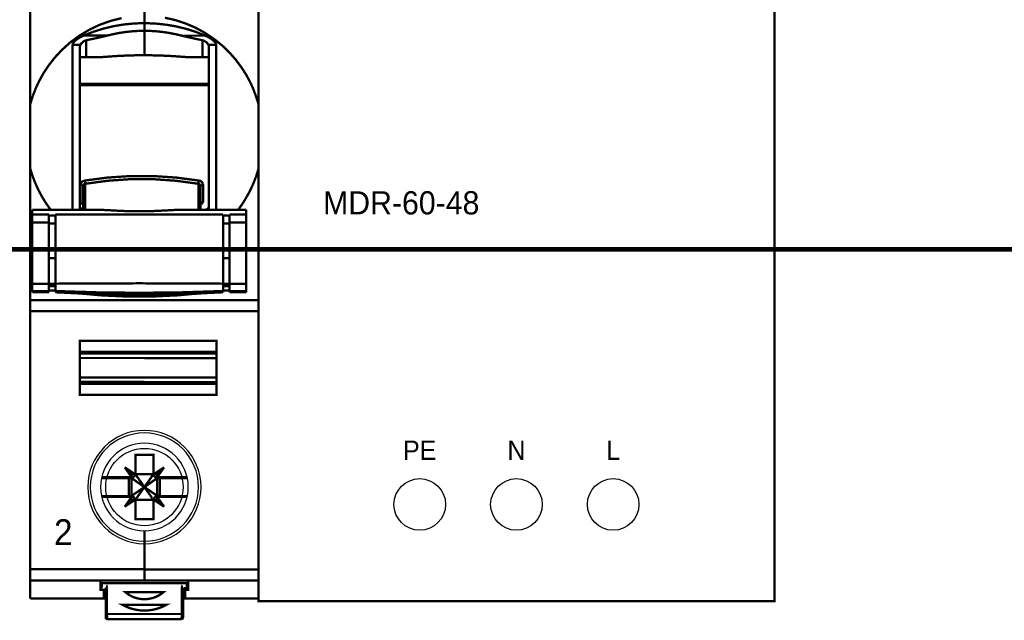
# Model space of a CAD drawing. Header units: millimetres. Extents: x -91 to 1961, y -1152 to 358.
# Tile 7 of 256: x 850 to 873, y -562 to -548. Entities that reach past the tile are written whole.
import ezdxf
from ezdxf import colors
from ezdxf.entities.mleader import LeaderData, LeaderLine
from ezdxf.enums import TextEntityAlignment as Align
from ezdxf.math import Vec2, Vec3

# ---------------------------------------------------------------- set-up
doc = ezdxf.new("R2010")
doc.units = ezdxf.units.MM
doc.header["$MEASUREMENT"] = 0
doc.layers.get('0').update_dxf_attribs({"linetype": 'CONTINUOUS'})
doc.styles.add('ARIAL', font='ARIAL.ttf', dxfattribs={"height": 0.2})

# ---------------------------------------------------------------- blocks, each defined once
blk = doc.blocks.new('PCS15-0')
at = {"color": 7, "linetype": 'Continuous', "const_width": 0.18}
blk.add_lwpolyline([(-8.841, 22.498), (8.859, 22.498), (8.859, -22.502), (-8.841, -22.502), (-8.841, 22.498)], close=True, dxfattribs=at)
for points in [[(0.009, -2.646), (0.009, 1.198)], [(-3.459, -0.289), (-2.621, 0.011)], [(-2.621, 0.011), (-1.757, 0.228)], [(1.604, 0.258), (2.404, 0.076)], [(2.404, 0.076), (3.185, -0.177)], [(-5.038, -1.135), (-4.265, -0.671)], [(-4.717, -1.129), (-3.971, -0.836)], [(-4.265, -0.671), (-3.459, -0.289)], [(-3.971, -0.836), (-3.205, -0.595)], [(-3.205, -0.595), (-2.417, -0.404)], [(-2.417, -0.404), (-1.618, -0.269)], [(-1.437, -0.847), (-1.918, -0.919)], [(-1.618, -0.269), (-0.806, -0.186)], [(-0.953, -0.795), (-1.437, -0.847)], [(-0.472, -0.764), (-0.953, -0.795)], [(-0.806, -0.186), (0.009, -0.159)], [(0.009, -0.754), (-0.472, -0.764)], [(0.009, -0.161), (0.823, -0.189)], [(0.489, -0.766), (0.009, -0.756)], [(0.97, -0.797), (0.489, -0.766)], [(0.823, -0.189), (1.635, -0.271)], [(1.454, -0.849), (0.97, -0.797)], [(1.935, -0.922), (1.454, -0.849)], [(1.635, -0.271), (2.434, -0.407)], [(2.434, -0.407), (3.222, -0.597)], [(3.185, -0.177), (3.954, -0.506)], [(3.222, -0.597), (3.988, -0.838)], [(3.954, -0.506), (4.689, -0.905)], [(3.988, -0.838), (4.734, -1.132)], [(-5.765, -1.676), (-5.038, -1.135)], [(-5.439, -1.603), (-5.496, -1.674)], [(-5.364, -1.527), (-5.439, -1.603)], [(-5.271, -1.449), (-5.364, -1.527)], [(-5.161, -1.369), (-5.271, -1.449)], [(-5.032, -1.288), (-5.161, -1.369)], [(-4.885, -1.208), (-5.032, -1.288)], [(-4.717, -1.129), (-4.885, -1.208)], [(-4.793, -1.643), (-4.762, -1.617)], [(-4.762, -1.617), (-4.729, -1.592)], [(-4.729, -1.592), (-4.695, -1.57)], [(-4.717, -1.129), (-2.889, -1.129)], [(-4.695, -1.57), (-4.66, -1.549)], [(-4.66, -1.549), (-4.621, -1.53)], [(-4.621, -1.53), (-4.581, -1.513)], [(-4.581, -1.513), (-4.54, -1.5)], [(-4.54, -1.5), (-4.499, -1.489)], [(-3.914, -1.364), (-4.499, -1.489)], [(-4.499, -1.489), (-4.499, -2.795)], [(-3.379, -1.247), (-3.914, -1.364)], [(-3.134, -1.19), (-3.379, -1.247)], [(-2.889, -1.129), (-3.134, -1.19)], [(-2.406, -1.014), (-2.889, -1.129)], [(-1.918, -0.919), (-2.406, -1.014)], [(2.423, -1.017), (1.935, -0.922)], [(2.906, -1.132), (2.423, -1.017)], [(2.906, -1.132), (4.734, -1.132)], [(3.151, -1.193), (2.906, -1.132)], [(3.397, -1.249), (3.151, -1.193)], [(3.932, -1.367), (3.397, -1.249)], [(4.516, -1.491), (3.932, -1.367)], [(4.516, -1.491), (4.516, -2.798)], [(4.571, -1.506), (4.516, -1.491)], [(4.625, -1.527), (4.571, -1.506)], [(4.677, -1.552), (4.625, -1.527)], [(4.727, -1.582), (4.677, -1.552)], [(4.689, -0.905), (5.399, -1.379)], [(4.769, -1.612), (4.727, -1.582)], [(4.734, -1.132), (4.902, -1.21)], [(4.81, -1.644), (4.769, -1.612)], [(4.902, -1.21), (5.049, -1.291)], [(5.049, -1.291), (5.178, -1.371)], [(5.178, -1.371), (5.288, -1.451)], [(5.288, -1.451), (5.381, -1.53)], [(5.381, -1.53), (5.456, -1.605)], [(5.399, -1.379), (6.062, -1.917)], [(5.456, -1.605), (5.513, -1.677)], [(-6.973, -2.871), (-6.416, -2.265)], [(-6.416, -2.265), (-5.765, -1.676)], [(-5.564, -1.825), (-5.566, -1.851)], [(-5.566, -1.851), (-5.566, -14.633)], [(-4.959, -1.851), (-5.566, -1.851)], [(-5.559, -1.799), (-5.564, -1.825)], [(-5.549, -1.769), (-5.559, -1.799)], [(-5.536, -1.74), (-5.549, -1.769)], [(-5.517, -1.706), (-5.536, -1.74)], [(-5.496, -1.674), (-5.517, -1.706)], [(-4.991, -1.966), (-4.988, -1.942)], [(-4.991, -1.99), (-4.991, -1.966)], [(-4.991, -14.633), (-4.991, -1.99)], [(-4.988, -1.942), (-4.983, -1.919)], [(-4.983, -1.919), (-4.977, -1.896)], [(-4.977, -1.896), (-4.969, -1.873)], [(-4.969, -1.873), (-4.959, -1.851)], [(-4.959, -1.851), (-4.945, -1.825)], [(-4.945, -1.825), (-4.929, -1.799)], [(-4.929, -1.799), (-4.894, -1.749)], [(-4.894, -1.749), (-4.871, -1.721)], [(-4.871, -1.721), (-4.846, -1.693)], [(-4.846, -1.693), (-4.793, -1.643)], [(4.848, -1.68), (4.81, -1.644)], [(4.883, -1.718), (4.848, -1.68)], [(4.91, -1.75), (4.883, -1.718)], [(4.934, -1.783), (4.91, -1.75)], [(4.956, -1.818), (4.934, -1.783)], [(4.976, -1.854), (4.956, -1.818)], [(4.976, -1.854), (5.583, -1.854)], [(4.976, -1.854), (4.986, -1.876)], [(4.986, -1.876), (4.994, -1.899)], [(4.994, -1.899), (5, -1.921)], [(5, -1.921), (5.005, -1.945)], [(5.005, -1.945), (5.008, -1.968)], [(5.008, -1.968), (5.009, -1.992)], [(5.009, -1.992), (5.009, -14.633)], [(5.513, -1.677), (5.534, -1.709)], [(5.534, -1.709), (5.553, -1.742)], [(5.553, -1.742), (5.566, -1.772)], [(5.566, -1.772), (5.576, -1.802)], [(5.576, -1.802), (5.581, -1.828)], [(5.581, -1.828), (5.583, -1.854)], [(5.583, -14.633), (5.583, -1.854)], [(6.062, -1.917), (6.603, -2.441)], [(-7.435, -3.467), (-6.973, -2.871)], [(-3.299, -2.795), (-4.991, -2.795)], [(-2.195, -2.714), (-3.299, -2.795)], [(-1.092, -2.664), (-2.195, -2.714)], [(0.009, -2.644), (-1.092, -2.664)], [(1.114, -2.667), (0.009, -2.646)], [(2.217, -2.717), (1.114, -2.667)], [(3.317, -2.798), (2.217, -2.717)], [(5.009, -2.798), (3.316, -2.798)], [(6.603, -2.441), (7.1, -3.007)], [(7.1, -3.007), (7.525, -3.573)], [(-7.818, -4.05), (-7.435, -3.467)], [(7.525, -3.573), (7.905, -4.17)], [(-8.417, -5.218), (-8.142, -4.631)], [(-8.142, -4.631), (-7.818, -4.05)], [(7.905, -4.17), (8.217, -4.749)], [(-8.649, -5.816), (-8.417, -5.218)], [(5.009, -4.879), (-4.991, -4.879)], [(-4.991, -4.977), (5.009, -4.977)], [(8.217, -4.749), (8.488, -5.348)], [(8.488, -5.348), (8.859, -6.435)], [(-8.841, -6.433), (-8.649, -5.816)], [(-8.673, -11.996), (-8.841, -11.448)], [(8.859, -11.45), (8.666, -12.067)], [(-8.47, -12.532), (-8.673, -11.996)], [(-2.862, -12.143), (-4.62, -12.375)], [(-1.084, -12.024), (-2.862, -12.143)], [(-2.836, -12.388), (-1.075, -12.265)], [(0.701, -12.024), (-1.084, -12.024)], [(-1.075, -12.265), (0.692, -12.265)], [(0.692, -12.265), (2.453, -12.388)], [(2.479, -12.143), (0.701, -12.024)], [(4.237, -12.375), (2.479, -12.143)], [(8.666, -12.067), (8.433, -12.664)], [(-8.199, -13.129), (-8.47, -12.532)], [(-4.938, -12.642), (-4.941, -12.663)], [(-4.941, -12.663), (-4.941, -12.684)], [(-4.941, -14.029), (-4.941, -12.684)], [(-4.925, -12.684), (-4.941, -12.684)], [(-4.933, -12.621), (-4.938, -12.642)], [(-4.927, -12.601), (-4.933, -12.621)], [(-4.918, -12.58), (-4.927, -12.601)], [(-4.909, -12.685), (-4.925, -12.684)], [(-4.908, -12.559), (-4.918, -12.58)], [(-4.893, -12.687), (-4.909, -12.685)], [(-4.896, -12.54), (-4.908, -12.559)], [(-4.883, -12.522), (-4.896, -12.54)], [(-4.878, -12.69), (-4.893, -12.687)], [(-4.867, -12.503), (-4.883, -12.522)], [(-4.863, -12.694), (-4.878, -12.69)], [(-4.85, -12.486), (-4.867, -12.503)], [(-4.849, -12.698), (-4.863, -12.694)], [(-4.832, -12.469), (-4.85, -12.486)], [(-4.835, -12.703), (-4.849, -12.698)], [(-4.821, -12.709), (-4.835, -12.703)], [(-4.813, -12.454), (-4.832, -12.469)], [(-4.81, -12.715), (-4.821, -12.709)], [(-4.792, -12.439), (-4.813, -12.454)], [(-4.799, -12.721), (-4.81, -12.715)], [(-4.788, -12.728), (-4.799, -12.721)], [(-4.769, -12.426), (-4.792, -12.439)], [(-4.778, -12.736), (-4.788, -12.728)], [(-4.77, -12.744), (-4.778, -12.736)], [(-4.763, -12.752), (-4.77, -12.744)], [(-4.746, -12.414), (-4.769, -12.426)], [(-4.757, -12.761), (-4.763, -12.752)], [(-4.751, -12.77), (-4.757, -12.761)], [(-4.747, -12.779), (-4.751, -12.77)], [(-4.744, -12.789), (-4.747, -12.779)], [(-4.722, -12.403), (-4.746, -12.414)], [(-4.742, -12.799), (-4.744, -12.789)], [(-4.741, -12.809), (-4.742, -12.799)], [(-4.738, -12.777), (-4.741, -12.793)], [(-4.741, -12.793), (-4.741, -12.809)], [(-4.741, -14.633), (-4.741, -12.809)], [(-4.734, -12.761), (-4.738, -12.777)], [(-4.729, -12.745), (-4.734, -12.761)], [(-4.722, -12.73), (-4.729, -12.745)], [(-4.697, -12.394), (-4.722, -12.403)], [(-4.714, -12.716), (-4.722, -12.73)], [(-4.705, -12.702), (-4.714, -12.716)], [(-4.694, -12.689), (-4.705, -12.702)], [(-4.672, -12.386), (-4.697, -12.394)], [(-4.683, -12.677), (-4.694, -12.689)], [(-4.67, -12.666), (-4.683, -12.677)], [(-4.646, -12.38), (-4.672, -12.386)], [(-4.657, -12.656), (-4.67, -12.666)], [(-4.642, -12.647), (-4.657, -12.656)], [(-4.62, -12.375), (-4.646, -12.38)], [(-4.628, -12.639), (-4.642, -12.647)], [(-4.612, -12.633), (-4.628, -12.639)], [(-4.62, -12.375), (-4.607, -12.434)], [(-4.597, -12.628), (-4.612, -12.633)], [(-4.607, -12.434), (-4.595, -12.5)], [(-4.581, -12.624), (-4.597, -12.628)], [(-4.595, -12.5), (-4.586, -12.566)], [(-4.586, -12.566), (-4.583, -12.595)], [(-4.583, -12.595), (-4.581, -12.624)], [(-4.581, -12.624), (-2.836, -12.388)], [(-4.581, -14.633), (-4.581, -12.624)], [(2.453, -12.388), (4.198, -12.624)], [(4.2, -12.595), (4.198, -12.624)], [(4.198, -14.633), (4.198, -12.624)], [(4.214, -12.628), (4.198, -12.624)], [(4.203, -12.566), (4.2, -12.595)], [(4.212, -12.5), (4.203, -12.566)], [(4.224, -12.435), (4.212, -12.5)], [(4.23, -12.633), (4.214, -12.628)], [(4.237, -12.375), (4.224, -12.435)], [(4.245, -12.64), (4.23, -12.633)], [(4.264, -12.38), (4.237, -12.375)], [(4.26, -12.647), (4.245, -12.64)], [(4.274, -12.656), (4.26, -12.647)], [(4.291, -12.387), (4.264, -12.38)], [(4.288, -12.666), (4.274, -12.656)], [(4.3, -12.678), (4.288, -12.666)], [(4.317, -12.395), (4.291, -12.387)], [(4.312, -12.69), (4.3, -12.678)], [(4.322, -12.703), (4.312, -12.69)], [(4.342, -12.405), (4.317, -12.395)], [(4.332, -12.717), (4.322, -12.703)], [(4.34, -12.731), (4.332, -12.717)], [(4.347, -12.747), (4.34, -12.731)], [(4.366, -12.415), (4.342, -12.405)], [(4.352, -12.762), (4.347, -12.747)], [(4.355, -12.777), (4.352, -12.762)], [(4.358, -12.793), (4.355, -12.777)], [(4.359, -12.809), (4.358, -12.793)], [(4.361, -12.788), (4.359, -12.798)], [(4.359, -12.798), (4.359, -12.809)], [(4.359, -12.809), (4.359, -14.633)], [(4.365, -12.778), (4.361, -12.788)], [(4.369, -12.769), (4.365, -12.778)], [(4.389, -12.427), (4.366, -12.415)], [(4.375, -12.759), (4.369, -12.769)], [(4.382, -12.75), (4.375, -12.759)], [(4.39, -12.741), (4.382, -12.75)], [(4.411, -12.441), (4.389, -12.427)], [(4.399, -12.734), (4.39, -12.741)], [(4.409, -12.726), (4.399, -12.734)], [(4.42, -12.719), (4.409, -12.726)], [(4.432, -12.456), (4.411, -12.441)], [(4.431, -12.712), (4.42, -12.719)], [(4.443, -12.707), (4.431, -12.712)], [(4.451, -12.471), (4.432, -12.456)], [(4.456, -12.701), (4.443, -12.707)], [(4.469, -12.487), (4.451, -12.471)], [(4.469, -12.697), (4.456, -12.701)], [(4.485, -12.504), (4.469, -12.487)], [(4.497, -12.69), (4.469, -12.697)], [(4.501, -12.523), (4.485, -12.504)], [(4.512, -12.687), (4.497, -12.69)], [(4.514, -12.541), (4.501, -12.523)], [(4.528, -12.685), (4.512, -12.687)], [(4.525, -12.56), (4.514, -12.541)], [(4.535, -12.58), (4.525, -12.56)], [(4.559, -12.684), (4.528, -12.685)], [(4.544, -12.601), (4.535, -12.58)], [(4.55, -12.621), (4.544, -12.601)], [(4.555, -12.642), (4.55, -12.621)], [(4.558, -12.663), (4.555, -12.642)], [(4.559, -12.684), (4.558, -12.663)], [(4.559, -12.684), (4.559, -14.029)], [(8.433, -12.664), (8.157, -13.249)], [(-7.887, -13.706), (-8.199, -13.129)], [(-7.586, -14.184), (-7.887, -13.706)], [(7.832, -13.828), (7.646, -14.122)], [(8.157, -13.249), (7.832, -13.828)], [(-7.256, -14.643), (-7.586, -14.184)], [(-4.991, -14.374), (-4.991, -14.389)], [(-4.991, -14.389), (-4.989, -14.404)], [(-4.989, -14.404), (-4.986, -14.419)], [(-4.986, -14.419), (-4.982, -14.434)], [(-4.982, -14.434), (-4.976, -14.448)], [(-4.976, -14.448), (-4.97, -14.462)], [(-4.97, -14.462), (-4.955, -14.489)], [(-4.955, -14.489), (-4.945, -14.504)], [(-4.945, -14.504), (-4.934, -14.518)], [(-4.941, -14.029), (-4.926, -14.029)], [(-4.941, -14.029), (-4.941, -14.044)], [(-4.941, -14.044), (-4.938, -14.059)], [(-4.938, -14.059), (-4.933, -14.073)], [(-4.934, -14.518), (-4.921, -14.531)], [(-4.933, -14.073), (-4.927, -14.087)], [(-4.927, -14.087), (-4.918, -14.102)], [(-4.926, -14.029), (-4.91, -14.031)], [(-4.921, -14.531), (-4.908, -14.544)], [(-4.918, -14.102), (-4.908, -14.116)], [(-4.91, -14.031), (-4.895, -14.033)], [(-4.908, -14.116), (-4.896, -14.129)], [(-4.908, -14.544), (-4.881, -14.567)], [(-4.896, -14.129), (-4.884, -14.141)], [(-4.895, -14.033), (-4.88, -14.037)], [(-4.884, -14.141), (-4.868, -14.154)], [(-4.881, -14.567), (-4.851, -14.587)], [(-4.88, -14.037), (-4.866, -14.041)], [(-4.868, -14.154), (-4.851, -14.166)], [(-4.866, -14.041), (-4.852, -14.046)], [(-4.852, -14.046), (-4.839, -14.052)], [(-4.851, -14.166), (-4.833, -14.176)], [(-4.851, -14.587), (-4.825, -14.602)], [(-4.839, -14.052), (-4.826, -14.059)], [(-4.833, -14.176), (-4.815, -14.186)], [(-4.826, -14.059), (-4.814, -14.067)], [(-4.815, -14.186), (-4.792, -14.197)], [(-4.814, -14.067), (-4.802, -14.075)], [(-4.802, -14.075), (-4.792, -14.085)], [(-4.792, -14.085), (-4.782, -14.095)], [(-4.792, -14.197), (-4.767, -14.206)], [(-4.782, -14.095), (-4.773, -14.105)], [(-4.773, -14.105), (-4.765, -14.117)], [(-4.767, -14.206), (-4.758, -14.209)], [(-4.765, -14.117), (-4.758, -14.129)], [(-4.758, -14.129), (-4.752, -14.141)], [(-4.758, -14.209), (-4.748, -14.212)], [(-4.752, -14.141), (-4.748, -14.154)], [(-4.751, -14.16), (-4.75, -14.161), (-4.743, -14.179), (-4.741, -14.193)], [(-4.748, -14.154), (-4.744, -14.167)], [(-4.748, -14.212), (-4.742, -14.214)], [(-4.744, -14.167), (-4.742, -14.18)], [(-4.742, -14.18), (-4.741, -14.193)], [(4.359, -14.193), (4.36, -14.179), (4.366, -14.164)], [(4.359, -14.18), (4.361, -14.168)], [(4.359, -14.193), (4.359, -14.18)], [(4.359, -14.214), (4.365, -14.212)], [(4.361, -14.168), (4.364, -14.155)], [(4.364, -14.155), (4.368, -14.143)], [(4.365, -14.212), (4.373, -14.21)], [(4.368, -14.143), (4.374, -14.131)], [(4.373, -14.21), (4.381, -14.207)], [(4.374, -14.131), (4.38, -14.12)], [(4.38, -14.12), (4.387, -14.109)], [(4.381, -14.207), (4.406, -14.197)], [(4.387, -14.109), (4.395, -14.098)], [(4.395, -14.098), (4.405, -14.088)], [(4.405, -14.088), (4.415, -14.078)], [(4.406, -14.197), (4.431, -14.186)], [(4.415, -14.078), (4.427, -14.07)], [(4.427, -14.07), (4.438, -14.062)], [(4.431, -14.186), (4.449, -14.177)], [(4.438, -14.062), (4.452, -14.054)], [(4.449, -14.177), (4.467, -14.167)], [(4.452, -14.054), (4.466, -14.048)], [(4.466, -14.048), (4.48, -14.042)], [(4.467, -14.167), (4.484, -14.155)], [(4.48, -14.042), (4.495, -14.037)], [(4.484, -14.155), (4.5, -14.142)], [(4.495, -14.037), (4.51, -14.034)], [(4.5, -14.142), (4.513, -14.13)], [(4.51, -14.034), (4.526, -14.031)], [(4.513, -14.13), (4.524, -14.117)], [(4.524, -14.117), (4.535, -14.103)], [(4.526, -14.031), (4.542, -14.029)], [(4.535, -14.103), (4.544, -14.088)], [(4.542, -14.029), (4.559, -14.029)], [(4.544, -14.088), (4.55, -14.074)], [(4.55, -14.074), (4.555, -14.059)], [(4.555, -14.059), (4.557, -14.044)], [(4.557, -14.044), (4.559, -14.029)], [(4.845, -14.603), (4.868, -14.589)], [(4.868, -14.589), (4.898, -14.569)], [(4.898, -14.569), (4.925, -14.546)], [(4.925, -14.546), (4.938, -14.534)], [(4.938, -14.534), (4.95, -14.52)], [(4.95, -14.52), (4.962, -14.506)], [(4.962, -14.506), (4.972, -14.492)], [(4.972, -14.492), (4.987, -14.465)], [(4.987, -14.465), (4.993, -14.451)], [(4.993, -14.451), (4.999, -14.436)], [(4.999, -14.436), (5.003, -14.421)], [(5.003, -14.421), (5.006, -14.406)], [(5.006, -14.406), (5.008, -14.391)], [(5.008, -14.391), (5.009, -14.376)], [(7.448, -14.409), (7.28, -14.637)], [(7.646, -14.122), (7.448, -14.409)], [(-3.876, -14.633), (-8.691, -14.633)], [(-8.691, -14.633), (-8.691, -21.039)], [(-8.691, -15.006), (-7.391, -15.006)], [(-7.391, -21.039), (-7.391, -15.006)], [(-6.891, -15.074), (-7.391, -15.074)], [(-6.891, -15.006), (6.109, -15.006)], [(-6.891, -15.006), (-6.891, -21.039)], [(-4.825, -14.602), (-4.798, -14.616)], [(-4.798, -14.616), (-4.771, -14.629)], [(-4.771, -14.629), (-4.743, -14.64)], [(-3.876, -14.633), (-3.866, -14.633)], [(-3.866, -14.633), (-3.568, -14.638)], [(-3.568, -14.638), (-3.226, -14.65)], [(-3.226, -14.65), (-2.834, -14.67)], [(-2.834, -14.67), (-2.385, -14.695)], [(-2.385, -14.695), (-1.868, -14.723)], [(-1.868, -14.723), (-1.282, -14.746)], [(-1.282, -14.746), (-0.665, -14.759)], [(-0.665, -14.759), (-0.045, -14.759)], [(-0.045, -14.759), (0.565, -14.744)], [(0.565, -14.744), (1.131, -14.72)], [(1.131, -14.72), (1.632, -14.694)], [(1.632, -14.694), (2.07, -14.669)], [(2.07, -14.669), (2.453, -14.65)], [(2.453, -14.65), (2.789, -14.637)], [(2.789, -14.637), (3.084, -14.633)], [(3.084, -14.633), (3.093, -14.633)], [(7.909, -14.633), (3.093, -14.633)], [(4.772, -14.638), (4.796, -14.627)], [(4.796, -14.627), (4.821, -14.616)], [(4.821, -14.616), (4.845, -14.603)], [(6.109, -21.039), (6.109, -15.006)], [(6.609, -15.074), (6.109, -15.074)], [(6.609, -15.006), (7.909, -15.006)], [(6.609, -15.006), (6.609, -21.039)], [(7.909, -21.039), (7.909, -14.633)], [(-8.691, -15.631), (-7.391, -15.631)], [(-7.391, -15.699), (-6.891, -15.699)], [(6.109, -15.699), (6.609, -15.699)], [(6.609, -15.631), (7.909, -15.631)], [(-7.391, -18.383), (-6.891, -18.383)], [(6.609, -18.383), (6.109, -18.383)], [(-8.691, -20.373), (-7.391, -20.373)], [(-7.391, -20.394), (-6.891, -20.394)], [(-7.391, -20.558), (-6.891, -20.558)], [(-0.391, -20.345), (-6.891, -20.373)], [(6.108, -20.373), (-0.391, -20.345)], [(6.609, -20.394), (6.109, -20.394)], [(6.609, -20.558), (6.109, -20.558)], [(6.609, -20.373), (7.909, -20.373)], [(-8.691, -20.943), (-7.391, -20.943)], [(-8.691, -21.039), (-7.391, -21.039)], [(-7.391, -20.899), (-6.891, -20.899)], [(-3.642, -21.047), (-6.891, -20.943)], [(-6.891, -21.039), (-5.253, -21.117)], [(-5.39, -21.106), (-5.391, -21.106)], [(-5.391, -21.106), (-5.389, -21.107)], [(-5.387, -21.106), (-5.39, -21.106)], [(-5.389, -21.107), (-5.387, -21.107)], [(-5.383, -21.105), (-5.387, -21.106)], [(-5.387, -21.107), (-5.384, -21.107)], [(-5.384, -21.107), (-3.415, -21.25), (-1.401, -21.324), (0.616, -21.324), (2.63, -21.25)], [(-5.378, -21.105), (-5.383, -21.105)], [(-5.373, -21.105), (-5.378, -21.105)], [(-5.366, -21.105), (-5.373, -21.105)], [(-5.359, -21.105), (-5.366, -21.105)], [(-5.351, -21.105), (-5.359, -21.105)], [(-5.342, -21.106), (-5.351, -21.105)], [(-5.332, -21.106), (-5.342, -21.106)], [(-5.321, -21.106), (-5.332, -21.106)], [(-5.308, -21.106), (-5.321, -21.106)], [(-5.295, -21.106), (-5.308, -21.106)], [(-5.281, -21.106), (-5.295, -21.106)], [(-5.265, -21.107), (-5.281, -21.106)], [(-5.248, -21.107), (-5.265, -21.107)], [(-5.229, -21.107), (-5.248, -21.107)], [(-5.208, -21.108), (-5.229, -21.107)], [(-5.186, -21.108), (-5.208, -21.108)], [(-5.162, -21.108), (-5.186, -21.108)], [(-5.135, -21.109), (-5.162, -21.108)], [(-5.106, -21.109), (-5.135, -21.109)], [(-5.075, -21.11), (-5.106, -21.109)], [(-5.041, -21.111), (-5.075, -21.11)], [(-5.004, -21.111), (-5.041, -21.111)], [(-4.963, -21.112), (-5.004, -21.111)], [(-4.92, -21.113), (-4.963, -21.112)], [(-4.872, -21.114), (-4.92, -21.113)], [(-4.82, -21.115), (-4.872, -21.114)], [(-4.764, -21.116), (-4.82, -21.115)], [(-4.703, -21.117), (-4.764, -21.116)], [(-4.637, -21.118), (-4.703, -21.117)], [(-4.565, -21.119), (-4.637, -21.118)], [(-4.486, -21.121), (-4.565, -21.119)], [(-4.501, -21.171), (-3.403, -21.275), (-1.395, -21.369), (0.61, -21.369), (2.618, -21.275), (3.718, -21.171)], [(-4.401, -21.122), (-4.486, -21.121)], [(-4.308, -21.123), (-4.401, -21.122)], [(-4.206, -21.125), (-4.308, -21.123)], [(-4.096, -21.127), (-4.206, -21.125)], [(-3.976, -21.128), (-4.096, -21.127)], [(-3.845, -21.13), (-3.976, -21.128)], [(-3.702, -21.132), (-3.845, -21.13)], [(-3.547, -21.134), (-3.702, -21.132)], [(-0.391, -21.082), (-3.642, -21.047)], [(-3.547, -21.134), (-1.97, -21.202)], [(-1.925, -21.147), (-3.547, -21.134)], [(-1.97, -21.202), (-0.391, -21.224)], [(-0.37, -21.151), (-1.925, -21.147)], [(2.859, -21.047), (-0.391, -21.082)], [(-0.391, -21.224), (1.187, -21.202)], [(1.174, -21.147), (-0.37, -21.151)], [(2.764, -21.134), (1.174, -21.147)], [(1.187, -21.202), (2.764, -21.134)], [(2.63, -21.25), (4.601, -21.107)], [(2.919, -21.132), (2.764, -21.134)], [(6.109, -20.943), (2.859, -21.047)], [(3.061, -21.13), (2.919, -21.132)], [(3.192, -21.128), (3.061, -21.13)], [(3.312, -21.127), (3.192, -21.128)], [(3.422, -21.125), (3.312, -21.127)], [(3.523, -21.123), (3.422, -21.125)], [(3.616, -21.122), (3.523, -21.123)], [(3.702, -21.121), (3.616, -21.122)], [(3.78, -21.119), (3.702, -21.121)], [(3.852, -21.118), (3.78, -21.119)], [(3.919, -21.117), (3.852, -21.118)], [(3.98, -21.116), (3.919, -21.117)], [(4.036, -21.115), (3.98, -21.116)], [(4.088, -21.114), (4.036, -21.115)], [(4.135, -21.113), (4.088, -21.114)], [(4.179, -21.112), (4.135, -21.113)], [(4.22, -21.111), (4.179, -21.112)], [(4.257, -21.111), (4.22, -21.111)], [(4.291, -21.11), (4.257, -21.111)], [(4.322, -21.109), (4.291, -21.11)], [(4.351, -21.109), (4.322, -21.109)], [(4.377, -21.108), (4.351, -21.109)], [(4.402, -21.108), (4.377, -21.108)], [(4.424, -21.108), (4.402, -21.108)], [(4.445, -21.107), (4.424, -21.108)], [(4.464, -21.107), (4.445, -21.107)], [(4.481, -21.107), (4.464, -21.107)], [(4.469, -21.117), (6.109, -21.039)], [(4.497, -21.106), (4.481, -21.107)], [(4.511, -21.106), (4.497, -21.106)], [(4.525, -21.106), (4.511, -21.106)], [(4.537, -21.106), (4.525, -21.106)], [(4.548, -21.106), (4.537, -21.106)], [(4.558, -21.106), (4.548, -21.106)], [(4.567, -21.105), (4.558, -21.106)], [(4.575, -21.105), (4.567, -21.105)], [(4.582, -21.105), (4.575, -21.105)], [(4.589, -21.105), (4.582, -21.105)], [(4.595, -21.105), (4.589, -21.105)], [(4.6, -21.105), (4.595, -21.105)], [(4.604, -21.106), (4.6, -21.105)], [(4.601, -21.107), (4.603, -21.107)], [(4.603, -21.107), (4.606, -21.107)], [(4.606, -21.106), (4.604, -21.106)], [(4.606, -21.107), (4.608, -21.106)], [(4.608, -21.106), (4.606, -21.106)], [(6.609, -20.899), (6.109, -20.899)], [(6.609, -20.943), (7.909, -20.943)], [(6.609, -21.039), (7.909, -21.039)], [(0.009, -21.658), (-8.841, -21.658)], [(8.859, -21.66), (0.009, -21.66)]]:
    blk.add_lwpolyline(points, dxfattribs=at)
at = {"color": 5, "linetype": 'Continuous', "const_width": 0.18}
for points in [[(-8.841, -44.8), (-8.841, -22.5)], [(8.859, -44.802), (8.859, -22.5)], [(0.009, -24.8), (-4.991, -24.8), (-4.991, -29), (0.009, -29)], [(0.009, -29.002), (5.609, -29.002), (5.609, -24.802), (0.009, -24.802)], [(0.009, -25.65), (-4.991, -25.65)], [(0.009, -25.8), (-4.991, -25.8)], [(5.609, -25.652), (0.009, -25.652)], [(0.009, -25.802), (5.609, -25.802)], [(-4.991, -26.139), (0.009, -26.139)], [(0.009, -26.141), (5.609, -26.141)], [(0.009, -27.661), (-4.991, -27.661)], [(0.009, -28), (-4.991, -28)], [(-4.991, -28.15), (0.009, -28.15)], [(5.609, -27.663), (0.009, -27.663)], [(0.009, -28.002), (5.609, -28.002)], [(0.009, -28.152), (5.609, -28.152)], [(-0.693, -35.009), (-0.691, -34.98), (-0.691, -33.65), (0.709, -33.65), (0.709, -35.097), (0.71, -35.11)], [(-0.708, -35.095), (-0.718, -35.123), (-0.729, -35.15), (-1.518, -34.624)], [(-1.518, -34.624), (-0.991, -35.15)], [(-1.091, -35.38), (-1.075, -35.379), (-1.041, -35.377), (-1.024, -35.374), (-1.008, -35.371), (-0.991, -35.367), (-1.518, -34.624)], [(-0.991, -35.15), (1.009, -35.15)], [(-0.991, -37.15), (-0.991, -35.15)], [(-0.771, -35.312), (-0.758, -35.294), (-0.746, -35.274), (-0.735, -35.255), (-0.726, -35.234), (-0.711, -35.197), (-0.7, -35.159), (-0.699, -35.154), (-0.698, -35.15)], [(-0.708, -35.095), (-0.701, -35.067), (-0.696, -35.038), (-0.693, -35.009)], [(-0.691, -35.071), (-0.692, -35.084), (-0.692, -35.097), (-0.693, -35.11), (-0.695, -35.124), (-0.696, -35.137), (-0.698, -35.15)], [(0.009, -36.15), (-0.698, -35.15)], [(0.715, -35.15), (0.009, -36.15)], [(0.709, -34.98), (0.71, -35.009), (0.713, -35.038), (0.718, -35.067), (0.725, -35.095), (0.735, -35.123), (0.746, -35.15), (1.535, -34.624)], [(0.715, -35.15), (0.713, -35.137), (0.712, -35.124), (0.71, -35.11)], [(0.715, -35.15), (0.716, -35.154), (0.717, -35.159), (0.728, -35.197), (0.743, -35.234), (0.752, -35.255), (0.763, -35.274), (0.775, -35.294), (0.788, -35.312), (0.802, -35.33)], [(1.535, -34.624), (1.009, -35.367), (1.025, -35.371), (1.041, -35.374), (1.058, -35.377), (1.109, -35.38)], [(1.535, -34.624), (1.009, -35.15)], [(1.009, -37.15), (1.009, -35.15)], [(-3.295, -35.45), (-1.192, -35.45)], [(-1.091, -35.38), (-3.278, -35.38)], [(-1.091, -35.463), (-1.192, -35.45)], [(-1.192, -36.85), (-1.192, -35.45)], [(-1.091, -35.463), (-1.091, -35.38)], [(-0.991, -35.463), (-1.008, -35.465), (-1.024, -35.466), (-1.057, -35.466), (-1.075, -35.465), (-1.091, -35.463)], [(-0.991, -35.459), (-0.97, -35.453), (-0.928, -35.437)], [(-0.989, -35.46), (0.009, -36.15)], [(-0.928, -35.437), (-0.908, -35.427), (-0.889, -35.416), (-0.869, -35.404), (-0.851, -35.391), (-0.833, -35.377), (-0.816, -35.362), (-0.8, -35.346), (-0.785, -35.33), (-0.771, -35.312)], [(0.009, -36.15), (1.006, -35.46)], [(0.802, -35.33), (0.834, -35.362), (0.85, -35.377), (0.868, -35.391), (0.886, -35.404), (0.906, -35.416), (0.925, -35.427), (0.945, -35.437), (0.966, -35.445)], [(0.966, -35.445), (0.987, -35.453), (1.009, -35.459)], [(1.109, -35.463), (1.092, -35.465), (1.074, -35.466), (1.041, -35.466), (1.025, -35.465), (1.009, -35.463)], [(3.294, -35.38), (1.109, -35.38)], [(1.109, -35.38), (1.109, -35.463)], [(1.209, -35.45), (1.109, -35.463)], [(1.209, -35.45), (3.312, -35.45)], [(1.209, -36.85), (1.209, -35.45)], [(0.009, -36.15), (-0.989, -36.84)], [(-0.727, -37.065), (-0.712, -37.102), (-0.701, -37.141), (-0.7, -37.145), (-0.699, -37.15), (0.009, -36.15)], [(1.009, -36.836), (0.009, -36.15)], [(0.815, -36.95), (0.799, -36.967), (0.785, -36.985), (0.772, -37.004), (0.76, -37.023), (0.749, -37.043), (0.739, -37.064), (0.724, -37.101), (0.713, -37.139), (0.712, -37.144), (0.711, -37.15), (0.009, -36.15)], [(-3.295, -36.85), (-1.192, -36.85)], [(-1.091, -36.919), (-3.278, -36.919)], [(-1.518, -37.676), (-0.991, -36.932), (-1.008, -36.928), (-1.024, -36.925), (-1.058, -36.921), (-1.075, -36.92), (-1.091, -36.919)], [(-0.691, -37.32), (-0.693, -37.29), (-0.694, -37.276), (-0.696, -37.261), (-0.698, -37.247), (-0.701, -37.233), (-0.705, -37.218), (-0.708, -37.204), (-0.713, -37.19), (-0.718, -37.177), (-0.723, -37.163), (-0.729, -37.15), (-1.518, -37.676)], [(-1.518, -37.676), (-0.991, -37.15)], [(-1.091, -36.836), (-1.192, -36.85)], [(-1.091, -36.836), (-1.075, -36.835), (-1.057, -36.833), (-1.024, -36.833), (-1.008, -36.834), (-0.991, -36.836)], [(-1.091, -36.919), (-1.091, -36.836)], [(-0.852, -36.909), (-0.87, -36.896), (-0.889, -36.884), (-0.909, -36.873), (-0.929, -36.863), (-0.949, -36.855), (-0.991, -36.841)], [(-0.991, -37.15), (1.009, -37.15)], [(-0.727, -37.065), (-0.736, -37.045), (-0.747, -37.025), (-0.759, -37.006), (-0.772, -36.988), (-0.786, -36.97), (-0.801, -36.954), (-0.817, -36.938), (-0.834, -36.923), (-0.852, -36.909)], [(-0.698, -37.15), (-0.696, -37.163), (-0.695, -37.176), (-0.693, -37.189), (-0.692, -37.202), (-0.692, -37.215), (-0.691, -37.229), (-0.691, -38.65), (0.709, -38.65), (0.709, -37.32), (0.71, -37.29), (0.713, -37.261)], [(0.709, -37.229), (0.709, -37.202), (0.71, -37.189), (0.712, -37.176), (0.713, -37.163), (0.715, -37.15)], [(0.713, -37.261), (0.718, -37.233), (0.725, -37.204), (0.735, -37.177), (0.746, -37.15), (1.535, -37.676)], [(1.009, -36.836), (0.987, -36.842), (0.965, -36.85), (0.944, -36.858), (0.924, -36.868), (0.904, -36.879), (0.885, -36.891), (0.866, -36.904), (0.848, -36.919), (0.831, -36.934), (0.815, -36.95)], [(1.109, -36.919), (1.075, -36.921), (1.041, -36.925), (1.025, -36.928), (1.009, -36.932), (1.535, -37.676)], [(1.009, -36.836), (1.025, -36.834), (1.041, -36.833), (1.074, -36.833), (1.092, -36.835), (1.109, -36.836)], [(1.535, -37.676), (1.009, -37.15)], [(1.209, -36.85), (1.109, -36.836)], [(1.109, -36.836), (1.109, -36.919)], [(3.296, -36.919), (1.109, -36.919)], [(1.209, -36.85), (3.313, -36.85)], [(8.859, -43.402), (0.009, -43.402), (0.009, -39.55)], [(0.009, -42.533), (-8.841, -42.533)], [(0.009, -42.536), (8.859, -42.536)], [(0.009, -43.4), (-8.841, -43.4)], [(-8.841, -44.8), (-3.141, -44.8), (-3.141, -44.119), (-3.391, -44.114), (-3.391, -43.4)], [(-3.291, -43.95), (-3.291, -43.6), (3.309, -43.6), (3.309, -43.95)], [(8.859, -44.802), (3.159, -44.802), (3.159, -44.121), (3.409, -44.116), (3.409, -43.402)], [(-3.291, -43.8), (-3.391, -43.8)], [(-3.241, -43.997), (-3.391, -43.997)], [(-2.991, -46.249), (-2.991, -43.95)], [(-2.971, -44.001), (-2.978, -43.998), (-2.983, -43.996), (-2.985, -43.995), (-2.988, -43.993), (-2.989, -43.992), (-2.99, -43.99), (-2.991, -43.989), (-2.991, -43.987)], [(-2.899, -44.012), (-2.908, -44.012), (-2.91, -44.011), (-2.919, -44.011), (-2.928, -44.009), (-2.938, -44.008), (-2.947, -44.007), (-2.971, -44.001)], [(-2.896, -43.892), (-2.898, -43.907), (-2.899, -43.921), (-2.9, -43.95), (-2.9, -44.004)], [(-2.9, -44.004), (-2.9, -44.01), (-2.899, -44.012)], [(-2.898, -46), (-2.899, -44.012)], [(-2.841, -43.8), (-2.848, -43.801), (-2.854, -43.803), (-2.864, -43.811), (-2.87, -43.818), (-2.875, -43.826), (-2.883, -43.844), (-2.887, -43.856), (-2.896, -43.892)], [(2.876, -43.807), (2.871, -43.803), (2.865, -43.801), (2.859, -43.8)], [(2.913, -43.892), (2.904, -43.856), (2.9, -43.844), (2.892, -43.826), (2.887, -43.818), (2.881, -43.811), (2.876, -43.807)], [(2.913, -43.892), (2.915, -43.907), (2.916, -43.921), (2.917, -43.95), (2.917, -44.004), (2.916, -44.012)], [(2.916, -44.012), (2.915, -46)], [(2.916, -44.012), (2.929, -44.011), (2.941, -44.01), (2.965, -44.006), (2.973, -44.005), (2.98, -44.003), (2.989, -44.001), (3.005, -43.993)], [(3.005, -43.993), (3.006, -43.992), (3.007, -43.99), (3.008, -43.989), (3.008, -43.987)], [(3.009, -46.249), (3.009, -43.95)], [(3.409, -43.997), (3.059, -43.997)], [(3.409, -43.8), (3.309, -43.8)], [(-2.991, -44.547), (-3.141, -44.547)], [(-3.141, -44.588), (-2.991, -44.574)], [(-3.141, -44.697), (-2.991, -44.697)], [(3.009, -44.547), (3.159, -44.547)], [(3.009, -44.592), (3.159, -44.606)], [(3.009, -44.697), (3.159, -44.697)], [(-0.583, -45.682), (-0.868, -45.621), (-1.146, -45.535), (-1.409, -45.429), (-1.662, -45.3), (1.679, -45.3), (1.426, -45.429), (1.163, -45.535)], [(-0.583, -45.682), (-0.288, -45.72), (0.009, -45.732), (0.305, -45.72)], [(0.305, -45.72), (0.6, -45.682), (0.885, -45.621), (1.163, -45.535)], [(-2.991, -45.925), (-2.991, -45.933), (-2.99, -45.937), (-2.988, -45.941), (-2.985, -45.949), (-2.98, -45.956), (-2.977, -45.96), (-2.973, -45.964), (-2.965, -45.971), (-2.957, -45.977), (-2.948, -45.982), (-2.936, -45.988), (-2.923, -45.992)], [(-2.991, -46.25), (-2.98, -46.307), (-2.948, -46.355), (-2.9, -46.388), (-2.841, -46.4)], [(-2.923, -45.992), (-2.91, -45.996), (-2.898, -46)], [(2.915, -46), (-2.898, -46)], [(-2.859, -46.374), (-2.864, -46.351), (-2.869, -46.331), (-2.875, -46.293), (-2.883, -46.229), (-2.888, -46.162), (-2.894, -46.08), (-2.898, -46)], [(-2.859, -46.374), (-2.856, -46.383), (-2.853, -46.391), (-2.848, -46.397), (-2.842, -46.4), (2.859, -46.4)], [(2.859, -46.4), (2.865, -46.397), (2.87, -46.391), (2.876, -46.375), (2.881, -46.353), (2.886, -46.332), (2.892, -46.294), (2.896, -46.262), (2.899, -46.229), (2.905, -46.162), (2.911, -46.081), (2.915, -46)], [(2.859, -46.4), (2.916, -46.388), (2.964, -46.356), (2.997, -46.307), (3.009, -46.25)], [(2.915, -46), (2.927, -45.997), (2.939, -45.993), (2.963, -45.983), (2.972, -45.978), (2.981, -45.972), (2.989, -45.965), (2.993, -45.961), (2.996, -45.957), (3.001, -45.95), (3.005, -45.942), (3.006, -45.938)], [(3.006, -45.938), (3.008, -45.933), (3.008, -45.929), (3.009, -45.925)]]:
    blk.add_lwpolyline(points, dxfattribs=at)
blk.add_lwpolyline([(-0.694, -44.742), (-0.468, -44.801), (-0.237, -44.837), (-0.006, -44.85), (0.226, -44.84), (0.459, -44.806), (0.687, -44.749), (0.912, -44.667), (1.127, -44.561), (1.316, -44.44), (1.49, -44.3), (-1.473, -44.3), (-1.304, -44.436), (-1.121, -44.554), (-0.913, -44.659), (-0.694, -44.742)], close=True, dxfattribs=at)
at = {"color": 5, "linetype": 'Continuous'}
blk.add_circle((0.009, -36.15), 3, dxfattribs=at)
for centre, radius, start, end in [((0.009, -36.15), 4.394, 90, 270), ((0.009, -36.15), 4.196, 90, 270), ((0.009, -36.152), 4.394, 270, 90), ((0.009, -36.152), 4.196, 270, 90), ((0.009, -36.15), 3.4, 90, 270), ((0.009, -36.152), 3.4, 270, 90)]:
    blk.add_arc(centre, radius, start, end, dxfattribs=at)
at = {"color": 5, "width": 0.924}
blk.add_attdef('PN0', text='', height=2, dxfattribs=at).set_placement((-7, 39.25), align=Align.TOP_LEFT)
at = {"color": 7, "width": 0.784}
blk.add_attdef('', text='', height=2.5, dxfattribs=at).set_placement((-7.5, 20), align=Align.TOP_LEFT)
at = {"color": 5, "width": 0.924}
blk.add_attdef('PN1', text='', height=2, dxfattribs=at).set_placement((-7, -41.25), align=Align.BOTTOM_LEFT)
blk = doc.blocks.new('PCS21-0_STATE1')
at = {"color": 7, "linetype": 'Continuous', "const_width": 0.18}
blk.add_lwpolyline([(20, -45), (-20, -45), (-20, 45), (20, 45), (20, -45)], close=True, dxfattribs=at)
blk.add_lwpolyline([(20, -45), (-20, -45), (-20, 45), (20, 45), (20, -45)], close=True, dxfattribs=at)
at = {"color": 7, "linetype": 'Continuous'}
for centre in [(-7.5, -37.5), (0, -37.5), (7.5, -37.5)]:
    blk.add_circle(centre, 2, dxfattribs=at)
at = {"color": 5, "width": 0.746667}
for tag, p in [('PN0', (-12.5, 34.5)), ('PN1', (-7.5, 34.5)), ('PN2', (-2.5, 34.5)), ('PN3', (2.5, 34.5)), ('PN7', (7.5, 34.5)), ('PN6', (12.5, 34.5))]:
    blk.add_attdef(tag, text='', height=1.5, dxfattribs=at).set_placement(p, align=Align.TOP_CENTER)
at = {"color": 7, "width": 0.784}
blk.add_attdef('', text='', height=2.5, dxfattribs=at).set_placement((-15, 5), align=Align.TOP_LEFT)
at = {"color": 5, "width": 0.924}
for tag, p in [('PN8', (-7.5, -34.5)), ('PN5', (0, -34.5)), ('PN4', (7.5, -34.5))]:
    blk.add_attdef(tag, text='', height=1.5, dxfattribs=at).set_placement(p, align=Align.BOTTOM_CENTER)

msp = doc.modelspace()

# ---------------------------------------------------------------- linework, layer by layer
at = {"color": 0, "const_width": 0.105}
msp.add_lwpolyline([(963.953, -553.019), (840.483, -553.019)], dxfattribs=at)

# ---------------------------------------------------------------- block references
ref = msp.add_blockref('PCS15-0', (852.833, -547.706), dxfattribs=dict(xscale=0.3, yscale=0.3, zscale=0.3))
ref.add_attrib('PN1', '2', dxfattribs={"color": 5, "height": 0.6, "style": 'ARIAL', "width": 0.924}).set_placement((850.733, -560.081), align=Align.BOTTOM_LEFT)
ref = msp.add_blockref('PCS21-0_STATE1', (861.491, -547.706), dxfattribs=dict(xscale=0.3, yscale=0.3, zscale=0.3))
ref.add_attrib('ST', 'MDR-60-48', dxfattribs={"color": 5, "height": 0.54, "style": 'ARIAL', "width": 0.933333}).set_placement((856.991, -551.666), align=Align.TOP_LEFT)
ref.add_attrib('PN4', 'L', dxfattribs={"color": 5, "height": 0.45, "style": 'ARIAL', "width": 0.924}).set_placement((863.741, -558.056), align=Align.BOTTOM_CENTER)
ref.add_attrib('PN5', 'N', dxfattribs={"color": 5, "height": 0.45, "style": 'ARIAL', "width": 0.924}).set_placement((861.491, -558.056), align=Align.BOTTOM_CENTER)
ref.add_attrib('PN8', 'PE', dxfattribs={"color": 5, "height": 0.45, "style": 'ARIAL', "width": 0.924}).set_placement((859.241, -558.056), align=Align.BOTTOM_CENTER)

# ---------------------------------------------------------------- leaders
ml = msp.add_multileader_mtext('Standard')
ml.set_content('{\\fArial|b0|i0|c238|p0;Zasilacz 230VAC/48VDC MDR-60-48 \\PWyłącznik nadprądowy IC60N B6A}', color=256)
ml.set_leader_properties()
ml.build(insert=Vec2(0, 0))
ml.multileader.update_dxf_attribs({"dogleg_length": 2, "arrow_head_size": 4.5})
ctx = ml.context
ctx.base_point, ctx.char_height, ctx.arrow_head_size, ctx.landing_gap_size, ctx.plane_origin = Vec3(713.387, -512.03), 4.5, 4.5, 1.2, Vec3(855.491, -534.206)
ctx.text_align_type = 2
notes = []
notes.append((ctx, [(0, (1, 1, 0), (825.849, -512.03), (-1, 0), 6, [(1, [(861.491, -534.206), (850.18, -537.911)], 256, [])])]))
ctx.mtext.insert, ctx.mtext.alignment, ctx.mtext.flow_direction = Vec3(818.649, -509.08), 3, 5
for ctx, leaders in notes:
    for number, flags, end, landing, length, lines in leaders:
        leader = LeaderData()
        leader.index, (leader.has_last_leader_line, leader.has_dogleg_vector, leader.attachment_direction) = number, flags
        leader.last_leader_point, leader.dogleg_vector, leader.dogleg_length = Vec3(end), Vec3(landing), length
        for number, points, colour, breaks in lines:
            line = LeaderLine()
            line.index, line.vertices, line.color, line.breaks = number, Vec3.list(points), colors.encode_raw_color(colour), breaks
            leader.lines.append(line)
        ctx.leaders.append(leader)

doc.saveas('drawing.dxf')
